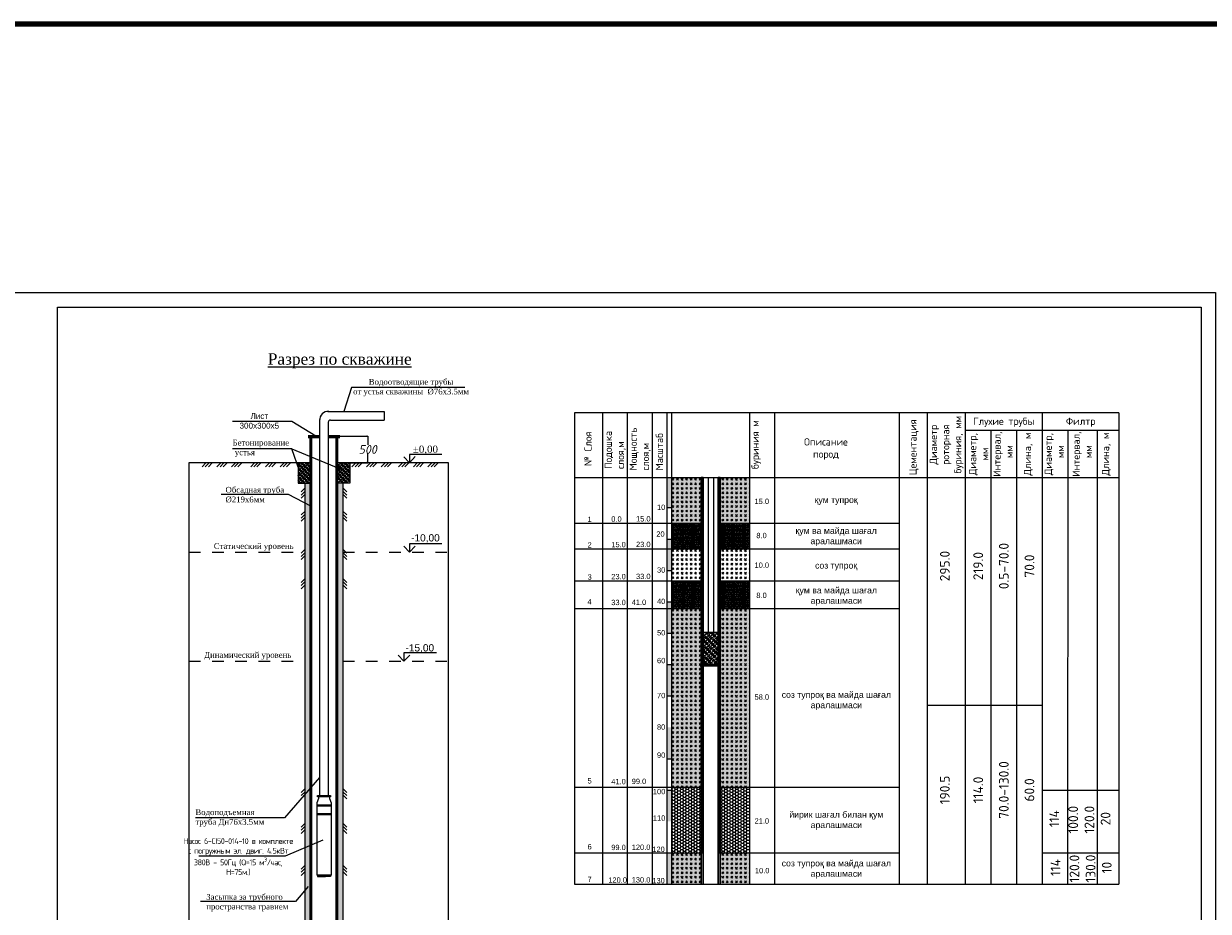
# Model space of a CAD drawing. Header units: millimetres. Extents: x -1722610 to 3896328, y -6858570 to -1329430.
# Tile 6 of 51: x 3030241 to 3071163, y -3477686 to -3447036. Entities that reach past the tile are written whole.
import ezdxf

# ---------------------------------------------------------------- set-up
doc = ezdxf.new("R2010")
doc.units = ezdxf.units.MM
doc.header["$PDMODE"] = 35
doc.header["$PDSIZE"] = 1
doc.linetypes.add('ACAD_ISO04W100', pattern=[30, 24, -3, 0, -3])
doc.linetypes.add('LTYPE06', pattern=[2, 1, -1])
doc.layers.get('0').update_dxf_attribs({"lineweight": 5})
doc.layers.get('Defpoints').update_dxf_attribs({"lineweight": 5})
doc.layers.add('(004) Точки рельефа', color=7, linetype='Continuous')
doc.layers.add('РАЗМЕР', color=250, linetype='Continuous')
for name, color, linetype, lineweight in [('план', 7, 'Continuous', 40), ('Размерная', 166, 'Continuous', 15), ('текст', 7, 'Continuous', 5)]:
    doc.layers.add(name, color=color, linetype=linetype, lineweight=lineweight)
doc.styles.add('Arial', font='isocpeur.ttf', dxfattribs={"oblique": 13, "height": 3})
doc.styles.get("Standard").update_dxf_attribs({"font": 'arial.ttf'})
doc.styles.add('WMF-Times New Roman2', font='times.ttf')
doc.dimstyles.get("Standard").update_dxf_attribs({"dimtxt": 0.18, "dimasz": 0.18, "dimexe": 0.18, "dimexo": 0.0625, "dimgap": 0.09, "dimtad": 0, "dimtih": 1, "dimtoh": 1, "dimdec": 4, "dimzin": 0, "dimdsep": 46, "dimtxsty": 'Standard', "dimcen": 0.09, "dimadec": 0, "dimazin": 0, "dimtfac": 1, "dimtdec": 4, "dimtofl": 0, "dimtmove": 0, "dimatfit": 3, "dimfxl": 1, "dimtolj": 1, "dimtzin": 0, "dimarcsym": 0})

# ---------------------------------------------------------------- blocks, each defined once
blk = doc.blocks.new('_ArchTick')
at = {"color": 0, "linetype": 'ByBlock', "const_width": 0.15}
blk.add_lwpolyline([(-0.5, -0.5), (0.5, 0.5)], dxfattribs=at)
blk = doc.blocks.new('*D168')
at = {"layer": '(004) Точки рельефа', "color": 0, "lineweight": -2, "transparency": 16777216}
for p, q in [((3041158, -3461277), (3042127, -3461277)), ((3042126, -3461277), (3042126, -3461587)), ((3042126, -3462198), (3042126, -3461888)), ((3041158, -3462198), (3042127, -3462198))]:
    blk.add_line(p, q, dxfattribs=at)
at = {"layer": 'Defpoints', "color": 0, "lineweight": 0, "transparency": 16777216}
for p in [(3041158, -3461277), (3041158, -3462198), (3042126, -3462198)]:
    blk.add_point(p, dxfattribs=at)
at = {"layer": '(004) Точки рельефа', "color": 0, "lineweight": -2, "transparency": 16777216, "xscale": 70, "yscale": 70, "zscale": 70}
for p, rotation in [((3042126, -3461277), 90), ((3042126, -3462198), 270)]:
    blk.add_blockref('_ArchTick', p, dxfattribs=dict(at, rotation=rotation))
at = {"layer": '(004) Точки рельефа', "color": 0, "lineweight": 0, "transparency": 16777216, "insert": (3042126, -3461737), "char_height": 3, "attachment_point": 5, "style": 'Arial', "bg_fill": 3, "box_fill_scale": 1.1, "bg_fill_color": 256, "bg_fill_true_color": 13158600, "bg_fill_transparency": 0}
blk.add_mtext('\\A1;{\\H100x;500}', dxfattribs=at)

msp = doc.modelspace()

# ---------------------------------------------------------------- hatches: boundary and pattern name
h = msp.add_hatch(color=256)
h.dxf.hatch_style = 1
h.paths.add_polyline_path([(3052455.1474, -3463747.6479), (3052624.6735, -3463747.6479), (3052624.6735, -3462708.6097), (3052455.1474, -3462708.6097)])
h.paths.add_polyline_path([(3052455.1474, -3465915.0562), (3052624.6735, -3465915.0562), (3052624.6735, -3464831.352), (3052455.1474, -3464831.352)])
h.paths.add_polyline_path([(3052624.6735, -3468082.4646), (3052624.6735, -3466998.7604), (3052455.1474, -3466998.7604), (3052455.1474, -3468082.4646)])
h.paths.add_polyline_path([(3052455.1474, -3469166.1688), (3052455.1474, -3470249.8729), (3052624.6735, -3470249.8729), (3052624.6735, -3469166.1688)])
h.paths.add_polyline_path([(3052624.6735, -3472417.2813), (3052624.6735, -3471333.5771), (3052455.1474, -3471333.5771), (3052455.1474, -3472417.2813)])
h = msp.add_hatch()
h.set_pattern_fill('AR-SAND', color=256, scale=0.5)
h.set_pattern_definition([(37.5, (15043.517, -42510.678), (-0.80001565, 24.47066187), [0, -19.304, 0, -21.59, 0, -20.6375]), (7.5, (15043.517, -42510.678), (22.47616416, 35.84125503), [0, -10.414, 0, -17.399, 0, -6.6675]), (327.5, (15027.896, -42510.678), (39.54961851, 0.07185923), [0, -6.35, 0, -22.86, 0, -29.845]), (317.5, (15027.896, -42510.678), (38.17782262, 11.14646616), [0, -3.175, 0, -14.986, 0, -17.145])])
h.paths.add_polyline_path([(3053646.8364, -3462708.6097), (3052624.602, -3462708.6097), (3052624.602, -3464288.0285), (3053646.8364, -3464288.0285)])
h.paths.add_polyline_path([(3055309.6285, -3462708.6097), (3054295.9184, -3462708.6097), (3054295.925, -3464288.0285), (3055309.6351, -3464288.0285)])
h = msp.add_hatch()
h.set_pattern_fill('GOST_GLASS', color=256, scale=18.427949)
h.set_pattern_definition([(45, (4304039.62, -1545591.96), (156.3663285, 0), [92.139743, -128.99564]), (45, (4304078.71, -1545591.96), (156.3663285, 0), [36.855897, -184.279485]), (45, (4304039.62, -1545552.86), (156.3663285, 0), [36.855897, -184.279485])])
h.paths.add_polyline_path([(3055309.6285, -3462708.6097), (3054295.9184, -3462708.6097), (3054295.925, -3464288.0285), (3055309.6351, -3464288.0285)])
h.paths.add_polyline_path([(3053646.8364, -3462708.6097), (3052624.6022, -3462708.6097), (3052624.6022, -3464288.0285), (3053646.8364, -3464288.0285)])
at = {"ltscale": 500}
h = msp.add_hatch(dxfattribs=at)
h.set_pattern_fill('TRIANG', color=8, scale=3)
h.set_pattern_definition([(60, (-259341307.372, 54629916.81), (-14.2874999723, 24.7466758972), [14.2875, -14.2875]), (120, (-259341307.372, 54629916.81), (-28.5749999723, 1.6e-08), [14.2875, -14.2875]), (0, (-259341314.515, 54629929.183), (14.2875, 24.7466758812), [14.2875, -14.2875])])
h.paths.add_polyline_path([(3040164.8309, -3462899.0209), (3039964.8309, -3462899.0209), (3039964.8309, -3482238.5399), (3040164.8309, -3482238.5399)])
h.paths.add_polyline_path([(3041264.8309, -3462899.0209), (3041064.8309, -3462899.0209), (3041063.2985, -3482238.5399), (3041263.2985, -3482238.5399)])
h = msp.add_hatch()
h.set_pattern_fill('AR-CONC', color=256)
h.set_pattern_definition([(50, (15043.02, -48673.76), (182.184669, -15.9390855), [19.05, -209.55]), (355, (15043.02, -48673.76), (-35.2434214, 191.056845), [15.24, -167.640584]), (100.4514447, (15058.2, -48675.09), (146.941247, 175.117752), [16.190009, -178.0902446]), (46.1842, (15043.02, -48622.96), (271.079041, -42.042328), [28.575, -314.325]), (96.6355576, (15065.6, -48626.46), (237.404134, 247.426125), [24.285023, -267.135608]), (351.184151, (15043.02, -48622.96), (237.404134, 247.426125), [22.859967, -251.459732]), (21, (15068.42, -48635.66), (151.6143913, -102.265198), [19.05, -209.55]), (326, (15068.42, -48635.66), (61.802028, 184.187966), [15.24, -167.64]), (71.451445, (15081.06, -48644.18), (213.416419, 81.922769), [16.190009, -178.0899376]), (37.5, (15043.02, -48673.76), (3.08860325, 84.5550389), [0, -165.608, 0, -170.18, 0, -168.275]), (7.5, (15043.02, -48673.76), (66.8196625, 100.1805748), [0, -97.028, 0, -161.798, 0, -64.135]), (327.5, (14986.38, -48673.76), (135.5905952, -5.728744), [0, -63.5, 0, -198.12, 0, -262.89]), (317.5, (14960.98, -48673.76), (148.1291814, 25.426491), [0, -82.55, 0, -131.572, 0, -186.69])])
h.paths.add_polyline_path([(3053646.4806, -3465170.2713), (3053646.4806, -3464288.009), (3052624.2465, -3464288.009), (3052624.2465, -3465170.2713)])
h.paths.add_polyline_path([(3055309.2707, -3465170.2713), (3055309.2611, -3464288.0285), (3054295.551, -3464288.0285), (3054295.5606, -3465170.2713)])
h = msp.add_hatch()
h.set_pattern_fill('HONEY', color=256, scale=10)
h.set_pattern_definition([(0, (15043.45, -42917.018), (47.625, 27.49630645), [31.75, -63.5]), (120, (15043.45, -42917.018), (-47.6249999, 27.49630663), [31.75, -63.5]), (60, (15043.45, -42917.018), (1e-07, 54.99261308), [-63.5, 31.75])])
h.paths.add_polyline_path([(3053646.4806, -3465170.2713), (3053646.4806, -3464288.009), (3052624.2465, -3464288.009), (3052624.2465, -3465170.2713)])
h.paths.add_polyline_path([(3055309.2707, -3465170.2713), (3055309.2611, -3464288.0285), (3054295.551, -3464288.0285), (3054295.5606, -3465170.2713)])
h = msp.add_hatch()
h.set_pattern_fill('GOST_GLASS', color=256, scale=18.427949)
h.set_pattern_definition([(45, (4304039.54, -1548053.62), (156.3663285, 0), [92.139743, -128.99564]), (45, (4304078.63, -1548053.62), (156.3663285, 0), [36.855897, -184.279485]), (45, (4304039.54, -1548014.53), (156.3663285, 0), [36.855897, -184.279485])])
h.paths.add_polyline_path([(3055309.55, -3465170.2713), (3054295.8398, -3465170.2713), (3054295.8744, -3466276.1258), (3055309.5845, -3466276.1258)])
h.paths.add_polyline_path([(3053646.7578, -3465170.2713), (3052624.5237, -3465170.2713), (3052624.5237, -3466276.1258), (3053646.7578, -3466276.1258)])
h = msp.add_hatch()
h.set_pattern_fill('AR-CONC', color=256)
h.set_pattern_definition([(50, (15042.96, -50661.86), (182.184669, -15.9390855), [19.05, -209.55]), (355, (15042.96, -50661.86), (-35.2434214, 191.056845), [15.24, -167.640584]), (100.4514447, (15058.14, -50663.19), (146.941247, 175.117752), [16.190009, -178.0902446]), (46.1842, (15042.96, -50611.06), (271.079041, -42.042328), [28.575, -314.325]), (96.6355576, (15065.55, -50614.56), (237.404134, 247.426125), [24.285023, -267.135608]), (351.184151, (15042.96, -50611.06), (237.404134, 247.426125), [22.859967, -251.459732]), (21, (15068.36, -50623.76), (151.6143913, -102.265198), [19.05, -209.55]), (326, (15068.36, -50623.76), (61.802028, 184.187966), [15.24, -167.64]), (71.451445, (15081, -50632.28), (213.416419, 81.922769), [16.190009, -178.0899376]), (37.5, (15042.96, -50661.86), (3.08860325, 84.5550389), [0, -165.608, 0, -170.18, 0, -168.275]), (7.5, (15042.96, -50661.86), (66.8196625, 100.1805748), [0, -97.028, 0, -161.798, 0, -64.135]), (327.5, (14986.316, -50661.86), (135.5905952, -5.728744), [0, -63.5, 0, -198.12, 0, -262.89]), (317.5, (14960.92, -50661.86), (148.1291814, 25.426491), [0, -82.55, 0, -131.572, 0, -186.69])])
h.paths.add_polyline_path([(3053646.4171, -3467228.9736), (3053646.4171, -3466276.1062), (3052624.183, -3466276.1062), (3052624.183, -3467228.9736)])
h.paths.add_polyline_path([(3055309.2073, -3467228.9736), (3055309.1977, -3466276.1258), (3054295.4876, -3466276.1258), (3054295.4972, -3467228.9736)])
h = msp.add_hatch()
h.set_pattern_fill('HONEY', color=256, scale=10)
h.set_pattern_definition([(0, (15043.385, -44905.116), (47.625, 27.49630645), [31.75, -63.5]), (120, (15043.385, -44905.116), (-47.6249999, 27.49630663), [31.75, -63.5]), (60, (15043.385, -44905.116), (1e-07, 54.99261308), [-63.5, 31.75])])
h.paths.add_polyline_path([(3053646.4171, -3467228.9736), (3053646.4171, -3466276.1062), (3052624.183, -3466276.1062), (3052624.183, -3467228.9736)])
h.paths.add_polyline_path([(3055309.2073, -3467228.9736), (3055309.1977, -3466276.1258), (3054295.4876, -3466276.1258), (3054295.4972, -3467228.9736)])
h = msp.add_hatch()
h.set_pattern_fill('AR-SAND', color=256, scale=0.5)
h.set_pattern_definition([(37.5, (15043.449, -47031.042), (-0.80001565, 24.47066187), [0, -19.304, 0, -21.59, 0, -20.6375]), (7.5, (15043.45, -47031.042), (22.47616416, 35.84125503), [0, -10.414, 0, -17.399, 0, -6.6675]), (327.5, (15027.828, -47031.042), (39.54961851, 0.07185923), [0, -6.35, 0, -22.86, 0, -29.845]), (317.5, (15027.828, -47031.042), (38.17782262, 11.14646616), [0, -3.175, 0, -14.986, 0, -17.145])])
h.paths.add_polyline_path([(3053646.7681, -3467228.9736), (3052624.5338, -3467228.9736), (3052624.5338, -3473404.4924), (3053646.7681, -3473404.4924)])
h.paths.add_polyline_path([(3055309.5602, -3467228.9736), (3054295.8501, -3467228.9736), (3054295.8568, -3473404.4924), (3055309.5669, -3473404.4924)])
h = msp.add_hatch()
h.set_pattern_fill('GOST_GLASS', color=256, scale=18.427949)
h.set_pattern_definition([(45, (4304039.55, -1550112.32), (156.3663285, 0), [92.139743, -128.99564]), (45, (4304078.64, -1550112.32), (156.3663285, 0), [36.855897, -184.279485]), (45, (4304039.55, -1550073.23), (156.3663285, 0), [36.855897, -184.279485])])
h.paths.add_polyline_path([(3055309.5602, -3467228.9736), (3054295.8501, -3467228.9736), (3054295.8568, -3473404.4924), (3055309.5669, -3473404.4924)])
h.paths.add_polyline_path([(3053646.7681, -3467228.9736), (3052624.534, -3467228.9736), (3052624.534, -3473404.4924), (3053646.7681, -3473404.4924)])
at = {"lineweight": 25}
h = msp.add_hatch(dxfattribs=at)
h.set_pattern_fill('JIS_STN_1E', color=256, scale=84.041557)
h.set_pattern_definition([(45, (2984638.79, -3420216.744), (-59.426355, 59.426355), []), (45, (2984698.04, -3420216.744), (-59.426355, 59.426355), [84.04156, -42.02078])])
h.paths.add_polyline_path([(3054231.3422, -3468057.9206), (3053711.5549, -3468057.9206), (3053711.5549, -3469190.8907), (3054231.3422, -3469190.8907)])
h = msp.add_hatch(color=256)
h.dxf.hatch_style = 1
h.paths.add_polyline_path([(3052624.1303, -3473500.9855), (3052454.6043, -3473500.9855), (3052454.5591, -3474584.6897), (3052624.0851, -3474584.6897)])
h = msp.add_hatch()
h.set_pattern_fill('HONEY', color=256, scale=20)
h.set_pattern_definition([(0, (15043.564, -46875.88), (95.25, 54.9926129), [63.5, -127]), (120, (15043.564, -46875.88), (-95.2499998, 54.99261326), [63.5, -127]), (60, (15043.564, -46875.88), (2e-07, 109.98522616), [-127, 63.5])])
h.paths.add_polyline_path([(3053646.5961, -3475670.1987), (3053646.5961, -3473404.4729), (3052624.362, -3473404.4729), (3052624.362, -3475670.1987)])
h.paths.add_polyline_path([(3055309.3862, -3475670.1987), (3055309.3766, -3473404.4924), (3054295.6665, -3473404.4924), (3054295.6761, -3475670.1987)])
h = msp.add_hatch(color=256)
h.dxf.hatch_style = 1
h.paths.add_polyline_path([(3052624.6735, -3475668.3938), (3052455.1474, -3475668.3938), (3052455.1023, -3476752.098), (3052624.6283, -3476752.098)])
h = msp.add_hatch()
h.set_pattern_fill('AR-SAND', color=256, scale=0.5)
h.set_pattern_definition([(37.5, (15043.18, -55472.267), (-0.80001565, 24.47066187), [0, -19.304, 0, -21.59, 0, -20.6375]), (7.5, (15043.18, -55472.267), (22.47616416, 35.84125503), [0, -10.414, 0, -17.399, 0, -6.6675]), (327.5, (15027.558, -55472.267), (39.54961851, 0.07185923), [0, -6.35, 0, -22.86, 0, -29.845]), (317.5, (15027.56, -55472.267), (38.17782262, 11.14646616), [0, -3.175, 0, -14.986, 0, -17.145])])
h.paths.add_polyline_path([(3053646.4988, -3475670.1987), (3052624.2645, -3475670.1987), (3052624.2645, -3476752.1103), (3053646.4988, -3476752.1103)])
h.paths.add_polyline_path([(3055309.291, -3475670.1987), (3054295.5809, -3475670.1987), (3054295.7988, -3476752.1583), (3055309.5089, -3476752.1583)])
h = msp.add_hatch()
h.set_pattern_fill('GOST_GLASS', color=256, scale=18.427949)
h.set_pattern_definition([(45, (4304039.28, -1558553.54), (156.3663285, 0), [92.139743, -128.99564]), (45, (4304078.37, -1558553.54), (156.3663285, 0), [36.855897, -184.279485]), (45, (4304039.28, -1558514.45), (156.3663285, 0), [36.855897, -184.279485])])
h.paths.add_polyline_path([(3055309.291, -3475670.1987), (3054295.5809, -3475670.1987), (3054295.7988, -3476752.1583), (3055309.5089, -3476752.1583)])
h.paths.add_polyline_path([(3053646.4988, -3475670.1987), (3052624.2647, -3475670.1987), (3052624.2647, -3476752.1103), (3053646.4988, -3476752.1103)])
at = {"layer": 'Размерная', "lineweight": 13, "ltscale": 100}
h = msp.add_hatch(dxfattribs=at)
h.set_pattern_fill('JIS_STN_1E', color=0, scale=70)
h.set_pattern_definition([(45, (1634416.944, -2139290.034), (-49.4974747, 49.4974747), []), (45, (1634466.294, -2139290.034), (-49.4974747, 49.4974747), [70, -35])])
h.paths.add_polyline_path([(3039719.0112, -3462896.8704), (3040163.2985, -3462896.8704), (3040163.2985, -3462197.5614), (3039719.0112, -3462197.5614)])
h.paths.add_polyline_path([(3041507.5858, -3462197.5614), (3041063.2985, -3462197.5614), (3041063.2985, -3462896.8704), (3041507.5858, -3462896.8704)])
at = {"layer": 'текст', "linetype": 'ACAD_ISO04W100'}
h = msp.add_hatch(dxfattribs=at)
h.set_pattern_fill('JIS_LC_20', color=256, scale=1.292947, style=0)
h.set_pattern_definition([(45, (2968886.2, -3494017.264), (-18.285032, 18.285032), []), (45, (2968886.716, -3494017.264), (-18.285032, 18.285032), [])])
h.paths.add_polyline_path([(3053646.7518, -3475668.3925), (3053711.3992, -3475668.3952), (3053711.5549, -3462713.1435), (3053646.9076, -3462713.1435)])
h.paths.add_polyline_path([(3054231.2074, -3475668.4181), (3054295.8548, -3475668.4208), (3054295.9896, -3462713.1435), (3054231.3422, -3462713.1435)])

# ---------------------------------------------------------------- linework, layer by layer
for p, q in [((3049268.0312, -3460475.6758), (3049267.512, -3476752.1103)), ((3068074.3265, -3460475.6758), (3049268.0312, -3460475.6758)), ((3050235.1806, -3460475.6758), (3050234.6614, -3476752.1103)), ((3051090.5728, -3460475.6758), (3051090.0536, -3476752.1103)), ((3051952.341, -3460475.6758), (3051951.8218, -3476752.1103)), ((3052455.1474, -3460475.6758), (3052455.1474, -3476752.1103)), ((3052624.6735, -3460475.6758), (3052624.6735, -3476752.1103)), ((3055309.6997, -3460475.6758), (3055309.1805, -3476752.1794)), ((3056182.6899, -3460475.6758), (3056182.1707, -3476752.2156)), ((3061455.8931, -3460475.6758), (3061455.374, -3476752.4344)), ((3062765.4933, -3460475.6758), (3062764.9741, -3476752.4887)), ((3065419.9099, -3460475.6758), (3065419.3907, -3476752.5988)), ((3063650.2988, -3461076.8935), (3063649.7836, -3476752.5254)), ((3064535.1043, -3461076.8935), (3064534.5892, -3476752.5621)), ((3066304.7154, -3461076.8935), (3066304.2002, -3476752.6355)), ((3067321.893, -3461076.8935), (3067321.3779, -3476752.6777)), ((3066303.6107, -3472800.5903), (3066303.4809, -3476752.6355)), ((3067320.7884, -3472800.5903), (3067320.6585, -3476752.6777)), ((3065418.7796, -3473457.3588), (3065418.6745, -3476752.5988))]:
    msp.add_line(p, q)
at = {"color": 7, "lineweight": 30}
for p, q in [((3053711.5549, -3462708.6097), (3053711.0815, -3476752.1131)), ((3054231.3422, -3462708.6097), (3054231.3422, -3476752.1346)), ((3053711.5549, -3470975.711), (3053711.5549, -3471333.5771))]:
    msp.add_line(p, q, dxfattribs=at)
at = {"color": 7}
for p, q in [((3053880.9378, -3462708.6097), (3053880.9378, -3468057.9206)), ((3054066.1363, -3462708.6097), (3054066.1363, -3468057.9206))]:
    msp.add_line(p, q, dxfattribs=at)
at = {"lineweight": 30}
msp.add_line((3053711.5549, -3468057.9206), (3054231.3422, -3468057.9206), dxfattribs=at)
at = {"color": 3, "lineweight": 100}
msp.add_lwpolyline([(2939408.9509, -3447035.6109), (3184356.7146, -3447035.6109), (3184356.7146, -3495804.693), (2939408.9509, -3495804.693)], close=True, dxfattribs=at)
at = {"lineweight": 0}
for points in [[(3071413.1284, -3486020.0462), (3029413.1284, -3486020.0462), (3029413.1284, -3456320.0462), (3071413.1284, -3456320.0462)], [(3070913.1284, -3485520.0462), (3031413.1284, -3485520.0462), (3031413.1284, -3456820.0462), (3070913.1284, -3456820.0462)]]:
    msp.add_lwpolyline(points, close=True, dxfattribs=at)
for points in [[(3060483.6875, -3460475.6758), (3060483.1683, -3476752.394)], [(3062765.4933, -3461076.8935), (3068074.3265, -3461076.8935)], [(3043769.3691, -3461986.0385), (3043567.2602, -3462197.5614), (3043371.3864, -3461991.1776)], [(3044690.0388, -3461912.9414), (3043567.2602, -3461912.9414), (3043567.2602, -3462197.5614)], [(3036538.3239, -3462197.5614), (3036401.1288, -3462339.134)], [(3036649.9055, -3462197.5614), (3036512.7104, -3462339.134)], [(3036756.7114, -3462197.5614), (3036619.5163, -3462339.134)], [(3037048.6334, -3462197.5614), (3036911.4383, -3462339.134)], [(3037160.215, -3462197.5614), (3037023.0199, -3462339.134)], [(3037267.021, -3462197.5614), (3037129.8258, -3462339.134)], [(3037552.7059, -3462197.5614), (3037415.5107, -3462339.134)], [(3037664.2875, -3462197.5614), (3037527.0924, -3462339.134)], [(3037771.0934, -3462197.5614), (3037633.8983, -3462339.134)], [(3038219.0237, -3462197.5614), (3038081.8286, -3462339.134)], [(3038330.6053, -3462197.5614), (3038193.4102, -3462339.134)], [(3038437.4113, -3462197.5614), (3038300.2161, -3462339.134)], [(3038729.3332, -3462197.5614), (3038592.1381, -3462339.134)], [(3038840.9149, -3462197.5614), (3038703.7197, -3462339.134)], [(3038947.7208, -3462197.5614), (3038810.5257, -3462339.134)], [(3039233.4057, -3462197.5614), (3039096.2106, -3462339.134)], [(3039344.9873, -3462197.5614), (3039207.7922, -3462339.134)], [(3039451.7932, -3462197.5614), (3039314.5981, -3462339.134)], [(3042840.8759, -3462197.5614), (3042703.6808, -3462339.134)], [(3042947.6818, -3462197.5614), (3042810.4867, -3462339.134)], [(3043328.5364, -3462197.5614), (3043191.3413, -3462339.134)], [(3043440.118, -3462197.5614), (3043302.9229, -3462339.134)], [(3043546.9239, -3462197.5614), (3043409.7288, -3462339.134)], [(3044127.872, -3462197.5614), (3043431.0295, -3462197.5614)], [(3043838.8459, -3462197.5614), (3043701.6508, -3462339.134)], [(3043950.4275, -3462197.5614), (3043813.2324, -3462339.134)], [(3044057.2334, -3462197.5614), (3043920.0383, -3462339.134)], [(3044342.9183, -3462197.5614), (3044205.7232, -3462339.134)], [(3044454.5, -3462197.5614), (3044317.3049, -3462339.134)], [(3044561.3059, -3462197.5614), (3044424.1108, -3462339.134)], [(3049268.0312, -3462708.6097), (3053711.5549, -3462708.6097)], [(3049268.0312, -3462708.6097), (3053711.5549, -3462708.6097)], [(3053711.5549, -3462708.6097), (3068074.3265, -3462708.6097)], [(3054231.3422, -3462708.6097), (3065545.6887, -3462708.6097)], [(3039963.2985, -3463066.9943), (3039821.726, -3463204.1894)], [(3039963.2985, -3463173.8003), (3039821.726, -3463310.9954)], [(3041263.2985, -3463066.9943), (3041404.871, -3463204.1894)], [(3041263.2985, -3463173.8003), (3041404.871, -3463310.9954)], [(3039963.2985, -3463285.3819), (3039821.726, -3463422.577)], [(3041263.2985, -3463285.3819), (3041404.871, -3463422.577)], [(3039963.2985, -3463863.0465), (3039821.726, -3464000.2416)], [(3039963.2985, -3463969.8524), (3039821.726, -3464107.0475)], [(3039963.2985, -3464081.4341), (3039821.726, -3464218.6292)], [(3041263.2985, -3463863.0465), (3041404.871, -3464000.2416)], [(3041263.2985, -3463969.8524), (3041404.871, -3464107.0475)], [(3041263.2985, -3464081.4341), (3041404.871, -3464218.6292)], [(3052455.1474, -3463747.6479), (3052624.6735, -3463747.6479)], [(3049268.3066, -3464288.0285), (3053711.8304, -3464288.0285)], [(3054231.6177, -3464288.0285), (3060483.9629, -3464288.0285)], [(3052455.1474, -3464831.352), (3052624.6735, -3464831.352)], [(3039963.2985, -3465185.0593), (3039821.726, -3465322.2544)], [(3039963.2985, -3465291.8652), (3039821.726, -3465429.0603)], [(3041263.2985, -3465185.0593), (3041404.871, -3465322.2544)], [(3041263.2985, -3465291.8652), (3041404.871, -3465429.0603)], [(3043769.3691, -3465075.493), (3043567.2602, -3465287.016), (3043371.3864, -3465080.6322)], [(3044690.0388, -3465002.396), (3043567.2602, -3465002.396), (3043567.2602, -3465287.016)], [(3049268.0231, -3465170.2713), (3053711.5468, -3465170.2713)], [(3054231.3341, -3465170.2713), (3060483.6794, -3465170.2713)], [(3039963.2985, -3465403.4469), (3039821.726, -3465540.642)], [(3041263.2985, -3465403.4469), (3041404.871, -3465540.642)], [(3052455.1474, -3465915.0562), (3052624.6735, -3465915.0562)], [(3039963.2985, -3466194.3312), (3039821.726, -3466331.5264)], [(3039963.2985, -3466301.1372), (3039821.726, -3466438.3323)], [(3039963.2985, -3466412.7188), (3039821.726, -3466549.9139)], [(3041263.2985, -3466194.3312), (3041404.871, -3466331.5264)], [(3041263.2985, -3466301.1372), (3041404.871, -3466438.3323)], [(3041263.2985, -3466412.7188), (3041404.871, -3466549.9139)], [(3049268.0231, -3466276.1258), (3053711.5468, -3466276.1258)], [(3054231.3341, -3466276.1258), (3060483.6794, -3466276.1258)], [(3049268.0231, -3467228.9736), (3053711.5468, -3467228.9736)], [(3052455.1474, -3466998.7604), (3052624.6735, -3466998.7604)], [(3054231.3341, -3467228.9736), (3060483.6794, -3467228.9736)], [(3052455.1474, -3468082.4646), (3052624.6735, -3468082.4646)], [(3043575.417, -3468837.5835), (3043373.3081, -3469049.1065), (3043177.4344, -3468842.7227)], [(3044496.0867, -3468764.4865), (3043373.3081, -3468764.4865), (3043373.3081, -3469049.1065)], [(3052455.1474, -3469166.1688), (3052624.6735, -3469166.1688)], [(3052455.1474, -3470249.8729), (3052624.6735, -3470249.8729)], [(3052455.1474, -3470249.8729), (3052624.6735, -3470249.8729)], [(3052455.1474, -3472417.2813), (3052624.6735, -3472417.2813)], [(3039963.2985, -3473448.2908), (3039821.726, -3473585.4859)], [(3041263.2985, -3473448.2908), (3041404.871, -3473585.4859)], [(3049268.0231, -3473404.4924), (3053711.5468, -3473404.4924)], [(3052455.1474, -3473500.9855), (3052624.6735, -3473500.9855)], [(3054231.3341, -3473404.4924), (3060483.6794, -3473404.4924)], [(3039963.2985, -3473555.0967), (3039821.726, -3473692.2918)], [(3039963.2985, -3473666.6784), (3039821.726, -3473803.8735)], [(3040419.5294, -3473735.6786), (3040419.5294, -3473794.3199), (3040363.2985, -3473945.4117), (3040363.2985, -3476426.0691), (3040378.9939, -3476426.0691), (3040378.9939, -3476463.9302), (3040391.3058, -3476463.9302), (3040391.3058, -3476487.2778), (3040669.4117, -3476487.2778)], [(3040391.5449, -3473710.8081), (3040835.0521, -3473710.8081)], [(3040807.0676, -3473735.6786), (3040807.0676, -3473794.3199), (3040863.2985, -3473945.4117), (3040863.2985, -3476426.0691), (3040847.6032, -3476426.0691), (3040847.6032, -3476463.9302), (3040835.2912, -3476463.9302), (3040835.2912, -3476487.2778), (3040557.1853, -3476487.2778)], [(3041263.2985, -3473555.0967), (3041404.871, -3473692.2918)], [(3041263.2985, -3473666.6784), (3041404.871, -3473803.8735)], [(3040363.2985, -3474004.1087), (3040863.2985, -3474004.1087)], [(3040363.2985, -3474046.1311), (3040863.2985, -3474046.1311)], [(3040363.2985, -3474311.0584), (3040863.2985, -3474311.0584)], [(3039963.2985, -3474642.3646), (3039821.726, -3474779.5597)], [(3040363.2985, -3474339.7906), (3040863.2985, -3474339.7906)], [(3041263.2985, -3474642.3646), (3041404.871, -3474779.5597)], [(3039963.2985, -3474749.1705), (3039821.726, -3474886.3656)], [(3039963.2985, -3474860.7521), (3039821.726, -3474997.9472)], [(3041263.2985, -3474749.1705), (3041404.871, -3474886.3656)], [(3041263.2985, -3474860.7521), (3041404.871, -3474997.9472)], [(3049268.0231, -3475670.1987), (3053711.5468, -3475670.1987)], [(3052455.1474, -3475668.3938), (3052624.6735, -3475668.3938)], [(3054231.3341, -3475670.1987), (3060483.6794, -3475670.1987)], [(3039963.2985, -3476092.3164), (3039821.726, -3476229.5115)], [(3039963.2985, -3476199.1223), (3039821.726, -3476336.3174)], [(3039963.2985, -3476310.704), (3039821.726, -3476447.8991)], [(3041263.2985, -3476092.3164), (3041404.871, -3476229.5115)], [(3041263.2985, -3476199.1223), (3041404.871, -3476336.3174)], [(3041263.2985, -3476310.704), (3041404.871, -3476447.8991)], [(3040378.9939, -3476426.0691), (3040847.6032, -3476426.0691)], [(3040835.2912, -3476463.9302), (3040391.3058, -3476463.9302)], [(3049266.8303, -3476752.1103), (3053710.9666, -3476752.1103)], [(3053645.7103, -3476752.1103), (3068073.1257, -3476752.7089)]]:
    msp.add_lwpolyline(points)
for points in [[(3068074.3265, -3460475.6758), (3068073.0401, -3476752.7089)], [(3061455.4827, -3470568.4243), (3065419.4995, -3470568.5895)], [(3065418.8805, -3473500.9855), (3068073.297, -3473500.9855)], [(3065418.709, -3475670.1987), (3068073.1256, -3475670.1987)]]:
    msp.add_lwpolyline(points, dxfattribs=at)
at = {"lineweight": 40}
for points in [[(3040067.7041, -3461277.435), (3040463.2985, -3461277.435)], [(3040067.7041, -3461312.3231), (3040463.2985, -3461312.3231)], [(3040763.2985, -3461277.435), (3041157.9411, -3461277.435)], [(3040763.2985, -3461312.3231), (3041157.9411, -3461312.3231)]]:
    msp.add_lwpolyline(points, dxfattribs=at)
at = {"lineweight": 50}
for points in [[(3040163.2985, -3482238.5399), (3040163.2985, -3461312.3231)], [(3041063.2985, -3461312.3231), (3041063.2985, -3482238.5399)], [(3053604.7924, -3469190.8907), (3054319.1456, -3469190.8907)]]:
    msp.add_lwpolyline(points, dxfattribs=at)
at = {"lineweight": 30}
for points in [[(3053711.5549, -3462708.6097), (3053646.9076, -3462708.6097), (3053646.4046, -3476752.1103)], [(3054231.3422, -3462708.6097), (3054295.9896, -3462708.6097), (3054295.4867, -3476752.1373)]]:
    msp.add_lwpolyline(points, dxfattribs=at)
at = {"lineweight": 15}
for points in [[(3039963.2985, -3482238.5399), (3039963.2985, -3462896.8704)], [(3041263.2985, -3462896.8704), (3041263.2985, -3482238.5399)]]:
    msp.add_lwpolyline(points, dxfattribs=at)
msp.add_lwpolyline([(3040391.5449, -3473685.9377), (3040835.0521, -3473685.9377), (3040835.0521, -3473735.6786), (3040391.5449, -3473735.6786)], close=True)
at = {"color": 0}
msp.add_lwpolyline([(3040573.4961, -3475227.9966), (3039273.8446, -3475776.7195), (3036293.0114, -3475776.7195)], dxfattribs=at)
at = {"layer": 'Размерная', "color": 0, "lineweight": 13, "ltscale": 100}
for points in [[(3045475.8747, -3459595.717), (3041565.6618, -3459595.717), (3041296.1775, -3460422.9947)], [(3040327.733, -3461277.435), (3039501.4096, -3460774.7283), (3037458.19, -3460774.7283)], [(3040463.2985, -3460708.6466), (3040463.2985, -3473685.9377)], [(3040748.9505, -3460422.9947), (3042689.4287, -3460422.9947)], [(3040763.2985, -3460800.9623), (3040763.2985, -3473685.9377)], [(3040841.2661, -3460722.9947), (3042689.4287, -3460722.9947)], [(3042689.4287, -3460422.9947), (3042689.4287, -3460722.9947)], [(3039771.7377, -3462476.2181), (3039501.4096, -3461714.9196), (3037458.19, -3461714.9196)], [(3039501.4096, -3461714.9196), (3041313.8419, -3462462.1329)], [(3040163.2985, -3462197.5614), (3035950.5028, -3462197.5614), (3035950.5028, -3482697.5159), (3044914.4601, -3482697.5159), (3044914.4601, -3462197.5614), (3041063.2985, -3462197.5614)], [(3039719.0112, -3462197.5614), (3039719.0112, -3462896.8704), (3040163.2985, -3462896.8704)], [(3041507.5858, -3462197.5614), (3041507.5858, -3462896.8704), (3041063.2985, -3462896.8704)], [(3040163.2985, -3463693.7783), (3039385.907, -3463289.4461), (3037063.9655, -3463289.4461)], [(3040463.2985, -3473070.5378), (3039246.3368, -3474461.9227), (3036171.7532, -3474461.9227)], [(3040063.6533, -3476834.3863), (3039632.3545, -3477349.2497), (3036343.8437, -3477349.2497)]]:
    msp.add_lwpolyline(points, dxfattribs=at)
at = {"layer": 'Размерная', "color": 5, "linetype": 'LTYPE06', "lineweight": 13, "ltscale": 400}
for points in [[(3035950.5028, -3465287.016), (3039963.2985, -3465287.016)], [(3041263.2985, -3465287.016), (3044914.4601, -3465287.016)], [(3035950.5028, -3469049.1065), (3039963.2985, -3469049.1065)], [(3041263.2985, -3469049.1065), (3044914.4601, -3469049.1065)]]:
    msp.add_lwpolyline(points, dxfattribs=at)
at = {"layer": 'Размерная', "color": 0, "lineweight": 13, "ltscale": 100}
for centre, radius, start, end in [((3040763.2985, -3460722.9947), 300.3429, 87.26181052, 182.73818951), ((3040841.2661, -3460800.9623), 77.9676, 90, 180)]:
    msp.add_arc(centre, radius, start, end, dxfattribs=at)

# ---------------------------------------------------------------- texts
at = {"attachment_point": 1, "style": 'WMF-Times New Roman2'}
for s, width, insert, char_height in [('{\\fTimes New Roman|b0|i0|c204|p18;\\LРазрез по скважине}', 5858395.146845, (3038672.4413, -3458415.1134), 395.519643), ('\\pxqc;{\\fArial|b0|i0|c204|p34;Лист \\P300x300x5}', 200, (3038280.8475, -3460483.5259), 200), ('Бетонирование\\P устья ', 1510768.197589, (3037458.19, -3461403.0863), 200), ('Обсадная труба\\PØ219x6мм ', 1510768.197589, (3037212.6052, -3463029.7198), 200), ('Статический уровень', 164286.277942, (3036808.3803, -3464972.0601), 200), ('Динамический уровень', 164286.277942, (3036474.4262, -3468734.1505), 200), ('Водоподъемная \\Pтруба Дн76х3.5мм', 1510768.197589, (3036171.7532, -3474164.327), 200), ('Засыпка за трубного \\Pпространства гравием', 1510768.197589, (3036546.3577, -3477089.5234), 200)]:
    msp.add_mtext_dynamic_manual_height_columns(s, width=width, gutter_width=1250, heights=[0], dxfattribs=dict(at, insert=insert, char_height=char_height))
at = {"attachment_point": 1, "rotation": 90}
for s, width, insert, char_height in [('{\\fISOCPEUR|b0|i0|c204|p34;Мощность\\Pслоя\\fISOCPEUR|b0|i0|c0|p34;,\\fISOCPEUR|b0|i0|c204|p34;м}', 1881.537451, (3051170.0388, -3462462.2538), 252.124672), ('\\pxqc;{\\fISOCPEUR|b0|i0|c204|p34;буриния\\fISOCPEUR|b0|i0|c0|p34; \\fISOCPEUR|b0|i0|c204|p34;м}', 2467.836127, (3055384.0654, -3462806.9573), 252.124672), ('\\pxqc;{\\fISOCPEUR|b0|i0|c204|p34;Цементация}', 1520.445535, (3060831.8982, -3462425.3663), 252.124672), ('\\pxqc;{\\fISOCPEUR|b0|i0|c204|p34;Диаметр\\fISOCPEUR|b0|i0|c0|p34; \\fISOCPEUR|b0|i0|c204|p34;роторная \\Pбуриния,\\fISOCPEUR|b0|i0|c0|p34; \\fISOCPEUR|b0|i0|c204|p34;мм }', 2467.836127, (3061542.0742, -3462806.9573), 252.124672), ('{\\fISOCPEUR|b0|i0|c0|p34;№ \\fISOCPEUR|b0|i0|c204|p34;Слоя}', 1881.537451, (3049607.2097, -3462312.3596), 252.124672), ('{\\fISOCPEUR|b0|i0|c204|p34;Подошка\\Pслоя\\fISOCPEUR|b0|i0|c0|p34;,\\fISOCPEUR|b0|i0|c204|p34;м}', 1881.537451, (3050307.5822, -3462412.289), 252.124672), ('{\\fISOCPEUR|b0|i0|c204|p34;Масштаб}', 1881.537451, (3052076.932, -3462462.2538), 252.124672), ('\\pxqc;{\\fISOCPEUR|b0|i0|c204|p34;Диаметр,\\fISOCPEUR|b0|i0|c0|p34; \\P\\fISOCPEUR|b0|i0|c204|p34;мм }', 2467.836127, (3062894.0949, -3463131.2558), 252.124672), ('\\pxqc;{\\fISOCPEUR|b0|i0|c204|p34;Интервал,\\P\\fISOCPEUR|b0|i0|c0|p34; \\fISOCPEUR|b0|i0|c204|p34;мм }', 2467.836127, (3063736.4799, -3463131.2558), 252.124672), ('\\pxqc;{\\fISOCPEUR|b0|i0|c204|p34;Длина, м}', 2467.836127, (3064790.9676, -3463131.2558), 252.124672), ('\\pxqc;{\\fISOCPEUR|b0|i0|c204|p34;Диаметр,\\fISOCPEUR|b0|i0|c0|p34;\\P \\fISOCPEUR|b0|i0|c204|p34;мм }', 2467.836127, (3065506.0909, -3463131.2558), 252.124672), ('\\pxqc;{\\fISOCPEUR|b0|i0|c204|p34;Интервал,\\P\\fISOCPEUR|b0|i0|c0|p34; \\fISOCPEUR|b0|i0|c204|p34;мм }', 2467.836127, (3066470.3744, -3463131.2558), 252.124672), ('\\pxqc;{\\fISOCPEUR|b0|i0|c204|p34;Длина, м}', 2467.836127, (3067487.6432, -3463131.2558), 252.124672), ('\\pxqc;{\\fISOCPEUR|b0|i0|c0|p34;295.0}', 2467.836127, (3061893.7214, -3466998.3811), 336.16623), ('\\pxqc;{\\fISOCPEUR|b0|i0|c0|p34;219.0}', 2467.836127, (3063045.9566, -3466998.3811), 336.16623), ('\\pxqc;{\\fISOCPEUR|b0|i0|c0|p34;0.5-70.0}', 2467.836127, (3063930.7622, -3466998.3811), 336.16623), ('\\pxqc;{\\fISOCPEUR|b0|i0|c0|p34;70.0}', 2467.836127, (3064815.5677, -3466998.3811), 336.16623), ('\\pxqc;{\\fISOCPEUR|b0|i0|c0|p34;70.0-13\\fISOCPEUR|b0|i0|c204|p34;0\\fISOCPEUR|b0|i0|c0|p34;.0}', 2467.836127, (3063930.1468, -3474729.6321), 336.16623), ('\\pxqc;{\\fISOCPEUR|b0|i0|c0|p34;190.5}', 2467.836127, (3061893.106, -3474729.6321), 336.16623), ('\\pxqc;{\\fISOCPEUR|b0|i0|c0|p34;114.0}', 2467.836127, (3063045.3412, -3474729.6321), 336.16623), ('\\pxqc;{\\fISOCPEUR|b0|i0|c0|p34;6\\fISOCPEUR|b0|i0|c204|p34;0\\fISOCPEUR|b0|i0|c0|p34;.0}', 2467.836127, (3064814.9523, -3474729.6321), 336.16623), ('\\pxqc;{\\fISOCPEUR|b0|i0|c0|p34;114}', 2467.836127, (3065673.1007, -3475720.1824), 336.16623), ('\\pxqc;{\\fISOCPEUR|b0|i0|c0|p34;100.0\\P12\\fISOCPEUR|b0|i0|c204|p34;0\\fISOCPEUR|b0|i0|c0|p34;.0}', 2467.836127, (3066327.6771, -3475756.3413), 336.16623), ('\\pxqc;{\\fISOCPEUR|b0|i0|c204|p34;20}', 2467.836127, (3067445.0807, -3475720.1824), 336.16623), ('\\pxqc;{\\fISOCPEUR|b0|i0|c0|p34;114}', 2467.836127, (3065715.0378, -3477410.3815), 336.16623), ('\\pxqc;{\\fISOCPEUR|b0|i0|c0|p34;12\\fISOCPEUR|b0|i0|c204|p34;0\\fISOCPEUR|b0|i0|c0|p34;.0\\P13\\fISOCPEUR|b0|i0|c204|p34;0\\fISOCPEUR|b0|i0|c0|p34;.0}', 2467.836127, (3066369.6142, -3477446.5403), 336.16623), ('\\pxqc;{\\fISOCPEUR|b0|i0|c0|p34;10}', 2467.836127, (3067487.0178, -3477410.3815), 336.16623)]:
    msp.add_mtext_dynamic_manual_height_columns(s, width=width, gutter_width=2166.6964, heights=[0], dxfattribs=dict(at, insert=insert, char_height=char_height))
at = {"attachment_point": 1}
for s, width, gutter_width, heights, insert, char_height in [('\\pxqc;{\\fISOCPEUR|b0|i0|c204|p34;Глухие трубы}', 2467.836127, 2166.6964, [0], (3062865.8829, -3460637.5193), 252.124672), ('\\pxqc;{\\fISOCPEUR|b0|i0|c204|p34;Филтр}', 2467.836127, 2166.6964, [0], (3065520.2994, -3460637.5193), 252.124672), ('\\pxqc;{\\fISOCPEUR|b0|i0|c204|p34;Описание \\Pпород}', 2467.836127, 2166.6964, [0], (3056721.2254, -3461350.1995), 252.124672), ('10', 210.103894, 1641.4367, [0], (3052118.614, -3463642.3311), 184.27949), ('15.0', 210.103894, 1641.4367, [0], (3055488.0902, -3463437.0448), 184.27949), ('\\pxqc;{\\H1.16667x;қум тупроқ}', 3020.495683, 2166.6964, [0], (3056795.9527, -3463372.6966), 184.279485), ('1', 64179.002248, 1641.4367, [0], (3049719.4111, -3464060.3162), 184.2795), ('0.0', 64179.002248, 1641.4367, [0], (3050539.0489, -3464047.8933), 184.27949), ('15.0', 64179.002248, 1641.4367, [0], (3051394.6368, -3464040.7344), 184.27949), ('\\pxqc;{\\H1.16667x;қум ва майда шағал аралашмаси}', 3020.495683, 2166.6964, [0], (3056795.9527, -3464436.7756), 184.279485), ('20', 210.103894, 1641.4367, [0], (3052095.2143, -3464565.8641), 184.27949), ('8.0', 210.103894, 1641.4367, [0], (3055550.4599, -3464617.2828), 184.27949), ('2', 64179.002248, 1641.4367, [0], (3049719.1275, -3464942.559), 184.2795), ('15.0', 64179.002248, 1641.4367, [0], (3050538.7653, -3464930.1361), 184.27949), ('23.0', 64179.002248, 1641.4367, [0], (3051394.3532, -3464922.9772), 184.27949), ('10.0', 210.103894, 1641.4367, [0], (3055488.0902, -3465641.2584), 184.27949), ('\\pxqc;{\\H1.16667x;соз тупроқ}', 3020.495683, 2166.6964, [0], (3056795.9527, -3465636.7336), 184.279485), ('3', 64179.002248, 1641.4367, [0], (3049719.1275, -3466048.4134), 184.2795), ('23.0', 64179.002248, 1641.4367, [0], (3050538.7653, -3466035.9906), 184.27949), ('33.0', 64179.002248, 1641.4367, [0], (3051394.3532, -3466028.8316), 184.27949), ('30', 210.103894, 1641.4367, [0], (3052119.3144, -3465806.4012), 184.27949), ('\\pxqc;{\\H1.16667x;қум ва майда шағал аралашмаси}', 4083.398567, 2166.6964, [0], (3056271.9108, -3466493.5139), 184.279485), ('4', 64179.002248, 1641.4367, [0], (3049718.8353, -3466903.9712), 184.2795), ('33.0', 64179.002248, 1641.4367, [198.7089], (3050538.4731, -3466929.1242), 184.27949), ('41.0', 64179.002248, 1641.4367, [0], (3051245.6987, -3466921.9652), 184.27949), ('40', 210.103894, 1641.4367, [0], (3052119.3144, -3466890.5373), 184.27949), ('8.0', 210.103894, 1641.4367, [0], (3055550.4599, -3466683.3761), 184.27949), ('50', 210.103894, 1641.4367, [0], (3052119.3144, -3467974.6734), 184.27949), ('60', 210.103894, 1641.4367, [0], (3052119.3144, -3468935.4255), 184.27949), ('70', 210.103894, 1641.4367, [0], (3052118.614, -3470142.9456), 184.27949), ('58.0', 210.103894, 1641.4367, [0], (3055488.0902, -3470194.7267), 184.27949), ('\\pxqc;{\\H1.16667x;соз тупроқ ва майда шағал аралашмаси}', 4083.398567, 2166.6964, [0], (3056271.9108, -3470099.9086), 184.279485), ('80', 210.103894, 1641.4367, [0], (3052118.614, -3471231.2838), 184.27949), ('90', 210.103894, 1641.4367, [0], (3052118.614, -3472201.5329), 184.27949), ('5', 64179.002248, 1641.4367, [0], (3049718.8353, -3473088.6883), 184.2795), ('41.0', 64179.002248, 1641.4367, [0], (3050538.4731, -3473113.8414), 184.27949), ('99.0', 64179.002248, 1641.4367, [0], (3051245.6987, -3473106.6824), 184.27949), ('100', 210.103894, 1641.4367, [0], (3051976.7371, -3473458.7575), 184.27949), ('\\pxqc;{\\H1.16667x;йирик шағал билан қум аралашмаси}', 4083.398567, 2166.6964, [0], (3056271.9108, -3474238.726), 184.279485), ('110', 210.103894, 1641.4367, [0], (3051976.7371, -3474374.2747), 184.27949), ('21.0', 210.103894, 1641.4367, [0], (3055488.0902, -3474474.5963), 184.27949), ('6', 64179.002248, 1641.4367, [0], (3049718.8353, -3475363.4623), 184.2795), ('99.0', 64179.002248, 1641.4367, [0], (3050538.4731, -3475388.6153), 184.27949), ('120.0', 64179.002248, 1641.4367, [0], (3051245.6987, -3475381.4564), 184.27949), ('120', 210.103894, 1641.4367, [0], (3051957.7786, -3475453.4905), 184.27949), ('\\pxqc;{\\H1.16667x;соз тупроқ ва майда шағал аралашмаси}', 4083.398567, 2166.6964, [0], (3056271.3306, -3475919.707), 184.279485), ('10.0', 210.103894, 1641.4367, [55.2026], (3055501.3916, -3476188.2588), 184.27949), ('7', 64179.002248, 1641.4367, [0], (3049718.2551, -3476489.1723), 184.2795), ('120.0', 64179.002248, 1641.4367, [0], (3050434.7442, -3476514.3253), 184.27949), ('130.0', 64179.002248, 1641.4367, [0], (3051245.1185, -3476507.1663), 184.27949), ('130', 210.103894, 1641.4367, [0], (3051957.7786, -3476535.4021), 184.27949)]:
    msp.add_mtext_dynamic_manual_height_columns(s, width=width, gutter_width=gutter_width, heights=heights, dxfattribs=dict(at, insert=insert, char_height=char_height))
at = {"color": 0, "insert": (3035941.4576, -3475161.9773), "char_height": 200, "attachment_point": 1, "style": 'WMF-Times New Roman2'}
msp.add_mtext_dynamic_manual_height_columns('\\A1;\\pxqc;{\\fISOCPEUR|b0|i0|c204|p34;\\T0.9;\\C7;Насос 6-CI50-014-10 в комплекте с погружным эл. двиг. 4.5кВт 380В - 50Гц (Q=15 м\\H0.7x;\\S3^ ;\\H1.42857x;/час, H=75м.)}', width=3418.004943, gutter_width=1250, heights=[0], dxfattribs=at)
at = {"layer": 'план', "insert": (3040731.2173, -3459301.9075), "char_height": 200, "width": 5780.877469, "attachment_point": 1}
msp.add_mtext('\\pxqc;{\\fTimes New Roman|b0|i0|c204|p18;Водоотводящие трубы \\Pот устья скважины  %%C\\fTimes New Roman|b0|i0|c0|p18;76\\fTimes New Roman|b0|i0|c204|p18;х\\fTimes New Roman|b0|i0|c0|p18;3.5\\fTimes New Roman|b0|i0|c204|p18;мм }', dxfattribs=at)
at = {"layer": 'РАЗМЕР', "lineweight": 0, "char_height": 250, "width": 849.733271, "attachment_point": 5}
for s, insert in [('{\\fTimes New Roman|b0|i0|c204|p18;±0,00}', (3044118.1781, -3461759.642)), ('\\pxqc;-10,00', (3044118.1781, -3464813.3665)), ('\\pxqc;-15,00', (3043924.226, -3468611.1871))]:
    msp.add_mtext(s, dxfattribs=dict(at, insert=insert))

# ---------------------------------------------------------------- next in the draw order: dimensions: what is measured, and where the dimension line sits
at = {"layer": '(004) Точки рельефа', "color": 5, "lineweight": 0}
dim = msp.add_linear_dim(base=(3042126.3826, -3462197.5614), p1=(3041157.9411, -3461277.435), p2=(3041157.9411, -3462197.5614), angle=90, text='{\\H100x;500}', dimstyle='Standard', override={"dimtxt": 3, "dimasz": 70, "dimdec": 1, "dimtxsty": 'Arial', "dimblk1": 'ArchTick', "dimblk2": 'ArchTick', "dimsah": 1, "dimtdec": 1, "dimtmove": 1, "dimfxl": 0.18, "dimtfill": 1}, dxfattribs=at)
dim.commit()
dim.dimension.update_dxf_attribs({"geometry": '*D168', "text_midpoint": (3042126.3826, -3461737.4982)})

# ---------------------------------------------------------------- next in the draw order: linework, layer by layer
for points in [[(3041714.9123, -3462197.5614), (3041577.7172, -3462339.134)], [(3041826.4939, -3462197.5614), (3041689.2988, -3462339.134)], [(3041933.2999, -3462197.5614), (3041796.1047, -3462339.134)], [(3042225.2218, -3462197.5614), (3042088.0267, -3462339.134)], [(3042336.8035, -3462197.5614), (3042199.6083, -3462339.134)], [(3042443.6094, -3462197.5614), (3042306.4143, -3462339.134)], [(3042729.2943, -3462197.5614), (3042592.0992, -3462339.134)]]:
    msp.add_lwpolyline(points)

doc.saveas('drawing.dxf')
